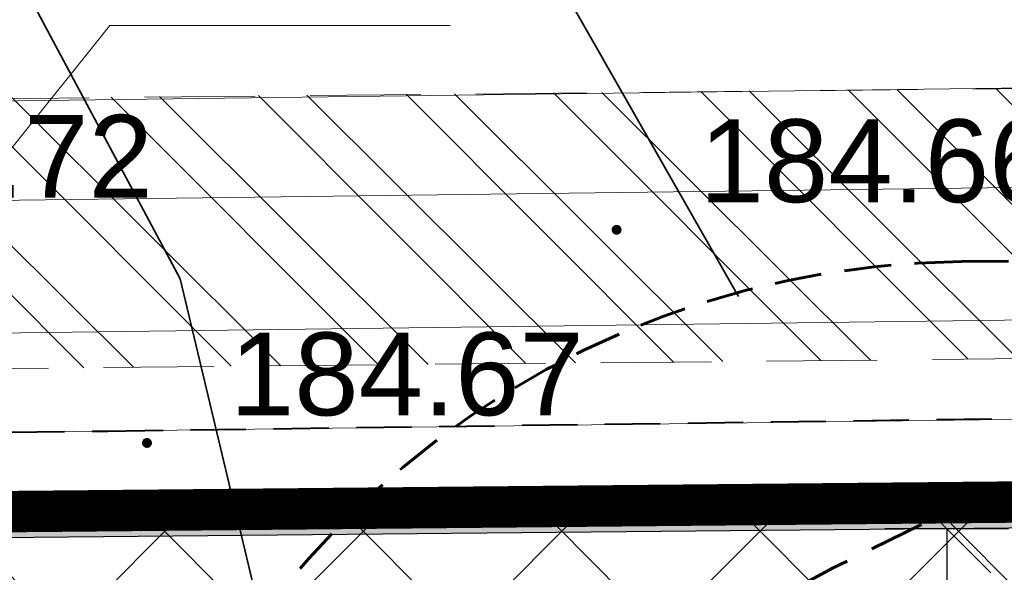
# Model space of a CAD drawing. Extents: x 8014 to 6635291, y -5609 to 5765892.
# Tile 54 of 158: x 6601148.04 to 6601156.95, y 5731813.33 to 5731818.33. Entities that reach past the tile are written whole.
import ezdxf
from ezdxf import colors
from ezdxf.entities.mleader import LeaderData, LeaderLine
from ezdxf.math import Vec2, Vec3

# ---------------------------------------------------------------- set-up
doc = ezdxf.new("R2010")
doc.units = 0
doc.header["$PDSIZE"] = 0.75
for name, pattern in [('( Dashed )', [0.75, 0.5, -0.25]), ('DASHED', [0.75, 0.5, -0.25]), ('HIDDEN', [0.375, 0.25, -0.125]), ('PRZER1-1', [1, 0.5, -0.5]), ('PRZER2-1', [1.5, 1, -0.5])]:
    doc.linetypes.add(name, pattern=pattern)
doc.layers.get('0').update_dxf_attribs({"linetype": 'CONTINUOUS'})
doc.layers.get('Defpoints').update_dxf_attribs({"linetype": 'CONTINUOUS'})
for name, color, linetype in [('A-SZRAF- DROGI', 130, 'CONTINUOUS'), ('a_granica', 12, 'DASHED'), ('a_zieleń', 80, 'CONTINUOUS'), ('STREFY', 7, 'CONTINUOUS'), ('Wymiarowanie', 7, 'CONTINUOUS')]:
    doc.layers.add(name, color=color, linetype=linetype)
for name, color, linetype, lineweight in [('a_krawężnik', 7, 'CONTINUOUS', 30), ('GESDZI', 7, 'CONTINUOUS', 18), ('GSPWPS', 7, 'CONTINUOUS', 13), ('GSPWPS_O', 7, 'CONTINUOUS', 13), ('GSSINN', 7, 'CONTINUOUS', 18), ('GUPPRZ_O', 7, 'CONTINUOUS', 18), ('OPIS', 7, 'CONTINUOUS', 0), ('T_odn', 7, 'CONTINUOUS', 35), ('T_str.ochr.8m', 40, 'HIDDEN', 60)]:
    doc.layers.add(name, color=color, linetype=linetype, lineweight=lineweight)
for name, color, linetype, lineweight, true_color in [('AP_HATCH_DROGI', 7, 'CONTINUOUS', 15, 0x949494), ('GESUZY', 7, 'CONTINUOUS', 18, 0x008000), ('GULCPR', 7, 'CONTINUOUS', 18, 0xd200d2)]:
    doc.layers.add(name, color=color, linetype=linetype, lineweight=lineweight, true_color=true_color)
doc.styles.add('Arial', font='arial.ttf')
doc.styles.add('Romand', font='romand.shx', dxfattribs={"width": 0.8})
doc.styles.add('ROMANS', font='romans.shx', dxfattribs={"width": 0.7})
doc.dimstyles.new('DIM500', dxfattribs={"dimscale": 40, "dimtxt": 0.03, "dimasz": 0.01, "dimexe": 0, "dimexo": 0, "dimgap": 0.02, "dimtad": 1, "dimzin": 9, "dimdsep": 46, "dimtxsty": 'ROMANS', "dimblk": 'TICK1', "dimcen": 0, "dimse1": 1, "dimse2": 1, "dimclrd": 256, "dimclre": 7, "dimclrt": 6, "dimazin": 0, "dimtfac": 1, "dimtdec": 4, "dimtix": 1, "dimtmove": 2, "dimatfit": 3, "dimldrblk": 'TICK1', "dimfxl": 1, "dimtolj": 1, "dimtzin": 9, "dimarcsym": 0})

# ---------------------------------------------------------------- blocks, each defined once
blk = doc.blocks.new('D_GSPWPS1')
blk.add_hatch(color=0).paths.add_polyline_path([(-0.045, 0), (-0.043467, -0.011647), (-0.038971, -0.0225), (-0.03182, -0.03182), (-0.0225, -0.038971), (-0.011647, -0.043467), (0, -0.045), (0.011647, -0.043467), (0.0225, -0.038971), (0.03182, -0.03182), (0.038971, -0.0225), (0.043467, -0.011647), (0.045, 0), (0.043467, 0.011647), (0.038971, 0.0225), (0.03182, 0.03182), (0.0225, 0.038971), (0.011647, 0.043467), (0, 0.045), (-0.011647, 0.043467), (-0.0225, 0.038971), (-0.03182, 0.03182), (-0.038971, 0.0225), (-0.043467, 0.011647)])
blk = doc.blocks.new('TICK1')
at = {"color": 0}
for p, q in [((0, -1.4), (0, 1.4)), ((0, 1.110223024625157e-16), (-0.9999999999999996, 1.110223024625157e-16))]:
    blk.add_line(p, q, dxfattribs=at)
at = {"color": 2}
blk.add_line((-0.9999999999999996, -0.9999999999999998), (1, 1), dxfattribs=at)
blk = doc.blocks.new('*D131')
at = {"layer": 'Defpoints', "color": 0}
for p in [(6601156.535781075, 5731813.723257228), (6601156.427571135, 5731808.723486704), (6601156.584042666, 5731808.723486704)]:
    blk.add_point(p, dxfattribs=at)
at = {"layer": 'Wymiarowanie', "lineweight": -2}
for p, q in [((6601156.427571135, 5731813.323257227), (6601156.427571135, 5731812.021771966)), ((6601156.427571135, 5731809.123486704), (6601156.427571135, 5731809.781771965))]:
    blk.add_line(p, q, dxfattribs=at)
at = {"layer": 'Wymiarowanie', "lineweight": -2, "xscale": 0.4, "yscale": 0.4, "zscale": 0.4}
for p, rotation in [((6601156.427571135, 5731813.723257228), 90), ((6601156.427571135, 5731808.723486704), 270)]:
    blk.add_blockref('TICK1', p, dxfattribs=dict(at, rotation=rotation))
at = {"layer": 'Wymiarowanie', "color": 6, "insert": (6601155.627571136, 5731810.901771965), "char_height": 1.2, "attachment_point": 5, "rotation": 90, "style": 'Romand'}
blk.add_mtext('\\A1;5', dxfattribs=at)
blk = doc.blocks.new('_None')

msp = doc.modelspace()

# ---------------------------------------------------------------- hatches: boundary and pattern name
at = {"layer": 'A-SZRAF- DROGI', "linetype": 'ByBlock', "lineweight": 0}
h = msp.add_hatch(dxfattribs=at)
h.set_pattern_fill('ANSI37', color=253, scale=3, style=0)
h.set_pattern_definition([(45, (3365827.470421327, 2822255.75228963), (-0.2651650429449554, 0.2651650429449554), []), (135, (3365827.470421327, 2822255.75228963), (-0.2651650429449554, -0.2651650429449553), [])])
h.paths.add_polyline_path([(6601164.801, 5731825.446), (6601168.790559, 5731826.947746), (6601168.820585, 5731824.474329), (6601166.454, 5731823.503)])
edge = h.paths.add_edge_path()
edge.add_line((6601172.476, 5731825.895), (6601172.4105, 5731828.025676))
edge.add_line((6601172.4105, 5731828.025676), (6601173.992, 5731828.189))
edge.add_arc((6601186.03492027, 5732243.680015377), 415.665509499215, 268.3397586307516, 269.9116548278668)
edge.add_line((6601185.394, 5731828.015), (6601205.043, 5731828.193))
edge.add_line((6601205.043, 5731828.193), (6601225.2324, 5731828.343))
edge.add_line((6601225.2324, 5731828.343), (6601245.168, 5731828.586))
edge.add_line((6601245.168, 5731828.586), (6601245.54301782, 5731828.590239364))
edge.add_line((6601245.54301782, 5731828.590239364), (6601246.883624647, 5731826.593755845))
edge.add_line((6601246.883624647, 5731826.593755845), (6601221.789705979, 5731826.309230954))
edge.add_line((6601221.789705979, 5731826.309230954), (6601205.136, 5731826.031))
edge.add_line((6601205.136, 5731826.031), (6601185.273, 5731825.848))
edge.add_line((6601185.273, 5731825.848), (6601173.834, 5731826.053))
edge.add_line((6601173.834, 5731826.053), (6601172.476, 5731825.895))
edge = h.paths.add_edge_path()
edge.add_line((6601111.994, 5731733.86), (6601109.203, 5731750.836))
edge.add_line((6601109.203, 5731750.836), (6601106.88, 5731760.994))
edge.add_line((6601106.88, 5731760.994), (6601102.557, 5731779.174))
edge.add_line((6601102.557, 5731779.174), (6601096.809, 5731802.335))
edge.add_line((6601096.809, 5731802.335), (6601093.3935, 5731815.0755))
edge.add_arc((6601112.890643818, 5731821.406846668), 20.49937969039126, 186.6456011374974, 197.9902726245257, ccw=False)
edge.add_arc((6601104.100382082, 5731821.197027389), 11.77172068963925, 157.093056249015, 190.5856574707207, ccw=False)
edge.add_line((6601093.257, 5731825.779000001), (6601095.519, 5731824.743))
edge.add_line((6601095.519, 5731824.743), (6601101.325, 5731802.801))
edge.add_line((6601101.325, 5731802.801), (6601106.886, 5731780.522))
edge.add_line((6601106.886, 5731780.522), (6601111.376, 5731762.136))
edge.add_line((6601111.376, 5731762.136), (6601116.585, 5731733.745))
edge.add_line((6601116.585, 5731733.745), (6601117.929, 5731724.497))
edge.add_line((6601117.929, 5731724.497), (6601120.174581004, 5731712.998631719))
edge.add_line((6601120.174581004, 5731712.998631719), (6601122.073782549, 5731714.127215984))
edge.add_line((6601122.073782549, 5731714.127215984), (6601119.954, 5731724.963))
edge.add_line((6601119.954, 5731724.963), (6601118.634, 5731734.045))
edge.add_line((6601118.634, 5731734.045), (6601113.329, 5731762.836))
edge.add_line((6601113.329, 5731762.836), (6601108.915, 5731781.012))
edge.add_line((6601108.915, 5731781.012), (6601103.286, 5731803.464))
edge.add_line((6601103.286, 5731803.464), (6601098.333, 5731822.44))
edge.add_line((6601098.333, 5731822.44), (6601100.26, 5731826.8))
edge.add_line((6601100.26, 5731826.8), (6601104.18, 5731826.61))
edge.add_line((6601104.18, 5731826.61), (6601124.59, 5731825.705))
edge.add_arc((6601125.610328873, 5731847.683485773), 22.00215689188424, 254.8648362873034, 267.34201003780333, ccw=False)
edge.add_line((6601119.865631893, 5731826.444527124), (6601114.201632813, 5731827.976553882))
edge.add_arc((6601110.333611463, 5731814.50400797), 14.01681427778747, 73.98101766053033, 84.72925958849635)
edge.add_line((6601111.621225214, 5731828.46155551), (6601104.31, 5731828.801))
edge.add_line((6601104.31, 5731828.801), (6601098.736000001, 5731829.044))
edge.add_arc((6601099.467862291, 5731836.320540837), 7.313252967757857, 237.4214308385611, 264.25660123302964, ccw=False)
edge.add_line((6601095.530000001, 5731830.158), (6601092.874, 5731826.011))
edge.add_arc((6601101.918260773, 5731821.943692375), 9.916735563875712, 155.7860047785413, 175.0173574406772)
edge.add_arc((6601112.859662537, 5731821.4016454), 20.86790340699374, 176.1439813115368, 198.0522861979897)
edge.add_line((6601093.019, 5731814.935), (6601096.416, 5731802.213))
edge.add_line((6601096.416, 5731802.213), (6601102.139, 5731779.125))
edge.add_line((6601102.139, 5731779.125), (6601106.492, 5731760.912))
edge.add_line((6601106.492, 5731760.912), (6601108.825, 5731750.719))
edge.add_line((6601108.825, 5731750.719), (6601111.607, 5731733.785))
edge.add_line((6601111.607, 5731733.785), (6601115.11, 5731713.014))
edge.add_line((6601115.11, 5731713.014), (6601115.782940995, 5731710.388937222))
edge.add_line((6601115.782940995, 5731710.388937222), (6601116.122591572, 5731710.590771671))
edge.add_line((6601116.122591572, 5731710.590771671), (6601115.488, 5731713.094))
edge.add_line((6601115.488, 5731713.094), (6601113.741, 5731723.477))
edge.add_line((6601113.741, 5731723.477), (6601111.994, 5731733.86))
h = msp.add_hatch(dxfattribs=at)
h.set_pattern_fill('ANSI32', color=252, scale=0.1, angle=90, style=0)
h.set_pattern_definition([(135, (0, 0), (-0.6735192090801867, -0.6735192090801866), []), (135, (0, 0.4490130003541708), (-0.6735192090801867, -0.6735192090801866), [])])
edge = h.paths.add_edge_path()
edge.add_line((6601111.834, 5731822.847), (6601123.089, 5731822.897))
edge.add_arc((6601128.936786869, 5731823.284074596), 5.86058341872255, 183.786977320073, 264.5483713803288)
edge.add_line((6601128.38, 5731817.45), (6601132.211965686, 5731817.481608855))
edge.add_line((6601132.211965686, 5731817.481608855), (6601132.238537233, 5731815.010334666))
edge.add_line((6601132.238537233, 5731815.010334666), (6601123.744, 5731814.919))
edge.add_line((6601123.744, 5731814.919), (6601111.878, 5731814.834))
edge.add_line((6601111.878, 5731814.834), (6601111.834, 5731822.847))
edge = h.paths.add_edge_path()
edge.add_line((6601138.426543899, 5731817.532871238), (6601162.167, 5731817.759))
edge.add_arc((6601161.830576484, 5731825.432101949), 7.680473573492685, 272.5104984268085, 350.0272559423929)
edge.add_line((6601169.395, 5731824.102), (6601169.399423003, 5731824.161237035))
edge.add_line((6601169.399423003, 5731824.161237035), (6601171.853136, 5731824.025794))
edge.add_line((6601171.853136, 5731824.025794), (6601171.846, 5731823.919))
edge.add_arc((6601161.882706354, 5731825.375586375), 10.06920374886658, 271.9139339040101, 351.68255065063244, ccw=False)
edge.add_line((6601162.219, 5731815.312), (6601144.298, 5731815.14))
edge.add_line((6601144.298, 5731815.14), (6601139.931538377, 5731815.093051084))
edge.add_arc((6601143.698352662, 5731819.100682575), 5.500000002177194, 196.5622322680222, 226.7741971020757, ccw=False)
at = {"layer": 'a_zieleń', "transparency": 33554687}
h = msp.add_hatch(dxfattribs=at)
h.set_pattern_fill('ANSI31', color=256, scale=2, angle=0.5415578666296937)
h.set_pattern_definition([(45.5415578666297, (6600987.53512271, 5732094.771343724), (-0.1784396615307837, 0.1750979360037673), [])])
edge = h.paths.add_edge_path()
edge.add_line((6601184.522925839, 5731785.715408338), (6601184.766921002, 5731785.473322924))
edge.add_line((6601184.766921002, 5731785.473322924), (6601208.79, 5731802.27))
edge.add_line((6601208.79, 5731802.27), (6601211.05, 5731814.48))
edge.add_line((6601211.05, 5731814.48), (6601142.150843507, 5731813.822858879))
edge.add_arc((6601143.69840858, 5731819.101553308), 5.500870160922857, 253.6603434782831, 270.5475106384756)
edge.add_line((6601143.750973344, 5731813.6009343), (6601191.033618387, 5731814.053326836))
edge.add_arc((6601191.121506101, 5731812.113382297), 1.941934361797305, 359.83740764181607, 92.59396805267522, ccw=False)
edge.add_line((6601193.063432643, 5731812.107871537), (6601193.07399525, 5731811.003901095))
edge.add_line((6601193.07399525, 5731811.003901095), (6601197.383252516, 5731811.044963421))
edge.add_line((6601197.383252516, 5731811.044963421), (6601197.425292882, 5731806.620725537))
edge.add_line((6601197.425292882, 5731806.620725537), (6601199.73158594, 5731806.642472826))
edge.add_line((6601199.73158594, 5731806.642472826), (6601199.802988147, 5731799.171269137))
edge.add_line((6601199.802988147, 5731799.171269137), (6601197.516155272, 5731797.164784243))
edge.add_line((6601197.516155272, 5731797.164784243), (6601194.215775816, 5731797.133052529))
edge.add_line((6601194.215775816, 5731797.133052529), (6601194.250820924, 5731793.47024802))
edge.add_arc((6601191.537576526, 5731793.658273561), 2.719751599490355, 281.08944697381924, 356.0357887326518, ccw=False)
edge.add_line((6601192.060696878, 5731790.989304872), (6601185.152182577, 5731786.155675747))
edge.add_arc((71774552.68679601, -87417922.68084788), 113685689.9179969, 124.9790439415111, 124.9790443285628)
h.paths.add_polyline_path([(6601204.905956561, 5731809.178180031), (6601202.576515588, 5731808.578882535), (6601203.741236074, 5731808.878531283)], flags=16)
h = msp.add_hatch(dxfattribs=at)
h.set_pattern_fill('ANSI31', color=256, scale=2, angle=0.5415578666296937)
h.set_pattern_definition([(45.54817982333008, (6607983.673137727, 5729436.441197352), (-0.1784598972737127, 0.175077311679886), [])])
edge = h.paths.add_edge_path()
edge.add_line((6601132.28887818, 5731807.911557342), (6601127.080955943, 5731807.902463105))
edge.add_line((6601127.080955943, 5731807.902463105), (6601127.042433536, 5731806.545763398))
edge.add_line((6601127.042433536, 5731806.545763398), (6601125.024000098, 5731806.574521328))
edge.add_line((6601125.024000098, 5731806.574521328), (6601123.865375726, 5731808.178802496))
edge.add_line((6601123.865375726, 5731808.178802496), (6601123.892619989, 5731810.090996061))
edge.add_line((6601123.892619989, 5731810.090996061), (6601127.092295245, 5731810.045408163))
edge.add_line((6601127.092295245, 5731810.045408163), (6601127.07886047, 5731809.102461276))
edge.add_line((6601127.07886047, 5731809.102461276), (6601132.973334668, 5731809.112754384))
edge.add_arc((6601141.258670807, 5731812.627467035), 8.999999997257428, 180.5464351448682, 202.9870849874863, ccw=False)
edge.add_line((6601132.259080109, 5731812.541634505), (6601132.247761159, 5731813.728432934))
edge.add_line((6601132.247761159, 5731813.728432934), (6601119.83, 5731813.61))
edge.add_line((6601119.83, 5731813.61), (6601154.4, 5731764.22))
edge.add_line((6601154.4, 5731764.22), (6601170.421137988, 5731775.462184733))
edge.add_line((6601170.421137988, 5731775.462184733), (6601167.795630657, 5731776.94312949))
edge.add_line((6601167.795630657, 5731776.94312949), (6601164.951398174, 5731771.897198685))
edge.add_line((6601164.951398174, 5731771.897198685), (6601163.57632974, 5731771.285145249))
edge.add_line((6601163.57632974, 5731771.285145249), (6601148.409338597, 5731779.830782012))
edge.add_line((6601148.409338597, 5731779.830782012), (6601150.867544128, 5731784.186563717))
edge.add_arc((6601153.830783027, 5731789.327859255), 5.934113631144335, 214.9282003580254, 240.0425568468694, ccw=False)
edge.add_line((6601148.96558026, 5731785.930285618), (6601146.46801821, 5731789.497160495))
edge.add_line((6601146.46801821, 5731789.497160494), (6601142.298628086, 5731786.729162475))
edge.add_line((6601142.298628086, 5731786.729162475), (6601135.134562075, 5731796.97315696))
edge.add_line((6601135.134562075, 5731796.97315696), (6601132.678694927, 5731795.250945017))
edge.add_line((6601132.678694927, 5731795.250945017), (6601128.604672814, 5731801.064981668))
edge.add_line((6601128.604672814, 5731801.064981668), (6601130.241763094, 5731802.2116806))
edge.add_line((6601130.241763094, 5731802.2116806), (6601128.230332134, 5731805.075452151))
edge.add_line((6601128.230332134, 5731805.075452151), (6601132.288878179, 5731807.911557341))
h.paths.add_polyline_path([(6601124.087608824, 5731807.273295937), (6601122.407785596, 5731810.036661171), (6601124.012220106, 5731807.36403475), (6601124.444687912, 5731807.376661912)])
at = {"layer": 'AP_HATCH_DROGI', "transparency": 33554687}
h = msp.add_hatch(dxfattribs=at)
h.set_pattern_fill('ANSI37', color=8, scale=0.4, style=0)
h.set_pattern_definition([(45, (-235.1363771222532, -0.007408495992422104), (-0.8980256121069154, 0.8980256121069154), []), (135, (-235.1363771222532, -0.007408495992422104), (-0.8980256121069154, -0.8980256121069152), [])])
h.paths.add_polyline_path([(6601193.249542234, 5731793.599106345), (6601193.023173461, 5731793.157140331), (6601192.537164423, 5731792.545996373), (6601191.365211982, 5731791.715704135), (6601183.212684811, 5731786.011685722), (6601182.497746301, 5731785.59703122), (6601181.617589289, 5731785.472365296), (6601180.787473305, 5731785.553877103), (6601179.223053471, 5731786.31994221), (6601177.752199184, 5731787.151714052), (6601177.339079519, 5731787.292707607), (6601176.353805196, 5731787.380852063), (6601169.258341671, 5731787.337031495), (6601168.753547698, 5731787.164823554), (6601168.391850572, 5731786.815376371), (6601168.269527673, 5731786.161551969), (6601168.290580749, 5731783.987948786), (6601168.488974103, 5731783.423273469), (6601168.945697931, 5731783.165323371), (6601175.69063093, 5731779.256652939), (6601170.30296666, 5731775.521471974), (6601167.794910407, 5731776.936167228), (6601167.128955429, 5731777.163692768), (6601166.526245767, 5731776.961653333), (6601165.767206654, 5731775.783688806), (6601163.33174438, 5731771.472463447), (6601149.285564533, 5731779.333072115), (6601151.242391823, 5731782.823348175, 0.4126509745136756), (6601150.866490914, 5731784.182768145, -0.1085287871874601), (6601148.96558026, 5731785.930285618), (6601146.409825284, 5731789.580268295, 0.3525795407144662), (6601145.069900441, 5731789.886280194), (6601141.732827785, 5731787.547236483), (6601129.630619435, 5731804.831204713), (6601132.978262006, 5731807.182528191, 0.4134176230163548), (6601133.224768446, 5731808.57313886, -0.1152150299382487), (6601132.259080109, 5731812.541634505), (6601132.249191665, 5731813.578443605), (6601191.12157696, 5731814.047908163), (6601191.993802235, 5731813.804172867), (6601192.465289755, 5731813.507952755), (6601192.845826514, 5731812.99932286), (6601193.051446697, 5731812.404393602), (6601193.047141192, 5731810.787722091), (6601189.71617973, 5731810.759041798), (6601189.71617973, 5731810.476779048), (6601189.478657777, 5731810.589941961), (6601189.137921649, 5731810.649778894), (6601188.638827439, 5731810.516336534), (6601188.455564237, 5731810.361099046), (6601188.183916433, 5731809.949719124), (6601188.300918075, 5731797.719288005), (6601188.593649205, 5731797.284428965), (6601189.24852946, 5731797.040421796), (6601189.730764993, 5731797.164266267), (6601189.9472133, 5731797.324671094), (6601190.197602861, 5731797.731115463, -0.05991203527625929), (6601190.100695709, 5731797.525527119), (6601190.166834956, 5731797.525527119), (6601193.211719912, 5731797.5521764), (6601193.249542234, 5731793.599106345)], is_closed=False)
h.paths.add_polyline_path([(6601150.891862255, 5731811.46124344), (6601160.891791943, 5731811.516907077), (6601161.10822189, 5731789.159091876), (6601151.108690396, 5731789.062293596)], flags=16)
h.paths.add_polyline_path([(6601183.692642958, 5731809.969609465), (6601184.392950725, 5731809.683450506), (6601184.692597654, 5731808.979128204), (6601184.811738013, 5731796.463292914), (6601184.682850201, 5731795.960525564), (6601184.52561327, 5731795.751385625), (6601184.137843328, 5731795.50636878), (6601183.821335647, 5731795.45177002), (6601168.207583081, 5731795.409667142), (6601167.268951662, 5731795.745236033), (6601166.254055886, 5731796.470527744), (6601165.426889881, 5731797.629044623), (6601165.163207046, 5731798.3539978), (6601165.033918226, 5731799.292866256), (6601165.009865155, 5731801.818820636), (6601164.931315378, 5731807.967476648), (6601165.324893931, 5731808.648588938), (6601165.820058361, 5731809.170203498), (6601166.435272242, 5731809.557882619), (6601167.143473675, 5731809.853225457)], flags=16)

# ---------------------------------------------------------------- linework, layer by layer
at = {"layer": 'a_granica', "elevation": 10.08}
msp.add_lwpolyline([(6601154.4, 5731764.22, 0.3750107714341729, 0.3750107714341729, 0), (6601119.83, 5731813.61, 0.3750107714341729, 0.3750107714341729, 0), (6601211.05, 5731814.48, 0.3750107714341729, 0.3750107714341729, 0), (6601208.79, 5731802.27, 0.3750107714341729, 0.3750107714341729, 0), (6601154.4, 5731764.22, 0.3750107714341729, 0, 0)], format="xyseb", dxfattribs=at)
at = {"layer": 'a_krawężnik'}
msp.add_lwpolyline([(6601193.083563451, 5731810.003862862), (6601193.063432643, 5731812.107871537, 0.4283762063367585), (6601191.033618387, 5731814.053326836), (6601143.750973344, 5731813.6009343, -0.0738303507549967), (6601142.150830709, 5731813.822882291)], format="xyb", dxfattribs=at)
msp.add_lwpolyline([(6601193.083563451, 5731810.003862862), (6601193.063432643, 5731812.107871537, 0.4283762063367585), (6601191.033618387, 5731814.053326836), (6601143.750973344, 5731813.6009343, -0.0738303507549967), (6601142.150830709, 5731813.822882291)], format="xyb", dxfattribs=at)
at = {"layer": 'GESDZI', "color": 8, "linetype": 'Continuous', "lineweight": 18, "elevation": 10.22}
for points in [[(6601211.78, 5731818.44), (6601211.05, 5731814.48), (6601119.83, 5731813.61), (6601115.84, 5731819.32), (6601113, 5731823.37), (6601202.29, 5731822.31)], [(6601154.4, 5731764.22), (6601127.53, 5731802.6), (6601119.83, 5731813.61), (6601211.05, 5731814.48), (6601208.79, 5731802.27)]]:
    msp.add_lwpolyline(points, close=True, dxfattribs=at)
at = {"layer": 'GESUZY', "color": 8, "linetype": 'PRZER1-1', "lineweight": 18, "elevation": 10.08}
for points in [[(6601127.53, 5731802.6), (6601111.72, 5731792.46), (6601122.2, 5731776.01), (6601137.31, 5731752.26), (6601140.46, 5731754.47), (6601154.4, 5731764.22), (6601208.79, 5731802.27), (6601211.05, 5731814.48), (6601119.83, 5731813.61)], [(6601154.4, 5731764.22), (6601127.53, 5731802.6), (6601119.83, 5731813.61), (6601211.05, 5731814.48), (6601208.79, 5731802.27)]]:
    msp.add_lwpolyline(points, close=True, dxfattribs=at)
at = {"layer": 'GSSINN', "color": 8, "linetype": 'PRZER2-1', "lineweight": 18, "elevation": 10.3}
msp.add_lwpolyline([(6601169.399423, 5731824.161237), (6601169.395, 5731824.102, -0.3517473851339), (6601162.167, 5731817.759), (6601144.14, 5731817.58), (6601128.38, 5731817.45, -0.367737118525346), (6601123.089, 5731822.897), (6601111.834, 5731822.847), (6601111.878, 5731814.834), (6601123.744, 5731814.919), (6601144.298, 5731815.14), (6601162.219, 5731815.312, 0.362827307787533), (6601171.846, 5731823.919), (6601171.853136, 5731824.025794)], format="xyb", close=True, dxfattribs=at)
at = {"layer": 'GULCPR', "color": 8, "linetype": 'Continuous', "lineweight": 18, "elevation": 10.14}
for points in [[(6601242.922113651, 5731850.774025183), (6601243.09510983, 5731831.551662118), (6601243.201327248, 5731818.77209567), (6601219.14166773, 5731818.886862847), (6601195.053657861, 5731818.55362904), (6601171.222213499, 5731817.895276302), (6601147.075839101, 5731817.585569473), (6601123.89233487, 5731817.356379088), (6601124.300323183, 5731829.744117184), (6601115.208678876, 5731830.053760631), (6601115.417880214, 5731817.642236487), (6601111.159444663, 5731817.587184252), (6601108.078987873, 5731816.442718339)], [(6601245.922606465, 5731850.732412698), (6601246.094955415, 5731831.582211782), (6601246.488516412, 5731816.136955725), (6601219.177925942, 5731815.887076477), (6601195.101357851, 5731815.554000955), (6601171.267344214, 5731814.895607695), (6601147.1127551, 5731814.585795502), (6601120.900395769, 5731814.354137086), (6601121.23913615, 5731826.839182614), (6601117.966043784, 5731826.849638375), (6601118.016518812, 5731814.323476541), (6601111.177180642, 5731814.595477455), (6601108.097088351, 5731815.592772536)], [(6601245.022457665, 5731850.744896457), (6601245.195058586, 5731831.566698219), (6601245.565505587, 5731817.028548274), (6601219.167584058, 5731816.787019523), (6601195.08270615, 5731816.453829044), (6601171.249145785, 5731815.795448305), (6601147.1030069, 5731815.485744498), (6601121.825368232, 5731815.262346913), (6601122.16380585, 5731827.736233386), (6601117.062398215, 5731827.752529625), (6601117.112737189, 5731815.260131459), (6601111.336643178, 5731815.489847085), (6601108.374326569, 5731816.449007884)], [(6601243.822262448, 5731850.761541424), (6601243.99507617, 5731831.559451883), (6601244.108874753, 5731817.86775633), (6601219.145746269, 5731817.986833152), (6601195.072310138, 5731817.65380096), (6601171.240412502, 5731816.995435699), (6601147.086058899, 5731816.685626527), (6601122.961901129, 5731816.447136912), (6601123.371218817, 5731828.875238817), (6601116.124511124, 5731829.122047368), (6601116.332979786, 5731816.753991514), (6601111.326851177, 5731816.689273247), (6601108.392427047, 5731815.59906208)]]:
    msp.add_lwpolyline(points, dxfattribs=at)
at = {"layer": 'GUPPRZ_O', "color": 8, "linetype": 'Continuous', "lineweight": 13, "elevation": 10.8, "flags": 128}
msp.add_lwpolyline([(6601147.094415, 5731816.085684), (6601148.85395682, 5731818.281513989), (6601151.933956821, 5731818.281513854)], dxfattribs=at)
at = {"layer": 'STREFY', "color": 1, "linetype": '( Dashed )', "lineweight": 40}
msp.add_lwpolyline([(6601127.694855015, 5731814.389722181), (6601148.835363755, 5731814.607890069), (6601172.901774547, 5731814.940757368), (6601194.114083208, 5731815.526728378), (6601211.718909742, 5731815.78388836)], dxfattribs=at)
at = {"layer": 'T_odn'}
msp.add_lwpolyline([(6601139.812846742, 5731843.660560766), (6601139.812846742, 5731841.65751707), (6601154.54321419, 5731815.82626619)], dxfattribs=at)
at = {"layer": 'T_odn', "ltscale": 0.5}
msp.add_lwpolyline([(6601138.624754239, 5731836.330867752), (6601149.489220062, 5731815.985967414), (6601150.376028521, 5731812.267531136)], dxfattribs=at)
at = {"layer": 'T_str.ochr.8m', "ltscale": 1.7}
msp.add_line((6601156.560591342, 5731816.142301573, 1.031868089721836e-08), (6601157.180528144, 5731816.148182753, 1.031868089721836e-08), dxfattribs=at)
at = {"layer": 'T_str.ochr.8m', "color": 202, "ltscale": 2, "elevation": 1.422323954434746e-09}
msp.add_lwpolyline([(6601175.396192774, 5731816.72219358, -0.3015367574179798), (6601203.187177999, 5731798.325885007, -0.2178183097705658), (6601203.187178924, 5731773.094509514, -0.301537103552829), (6601175.396200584, 5731754.698210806), (6601169.235031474, 5731754.698423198, -0.301372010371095), (6601141.463049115, 5731773.094506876, -0.2177548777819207), (6601141.463048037, 5731798.325839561, -0.3016428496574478), (6601169.254027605, 5731816.722193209), (6601175.396192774, 5731816.72219358)], format="xyb", dxfattribs=at)
at = {"layer": 'T_str.ochr.8m', "color": 202, "ltscale": 2}
msp.add_arc((6601156.636474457, 5731808.139743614, 1.031868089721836e-08), 30, 90.54353358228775, 180.5435340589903, dxfattribs=at)
at = {"layer": 'T_str.ochr.8m', "ltscale": 1.7}
msp.add_arc((6601156.636447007, 5731808.142661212, 1.031868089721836e-08), 7.999999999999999, 90.54353390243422, 180.5644306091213, dxfattribs=at)

# ---------------------------------------------------------------- block references
at = {"layer": 'GSPWPS', "color": 8, "linetype": 'Continuous', "lineweight": 13}
for p in [(6601153.44, 5731816.43, 10.08), (6601149.19, 5731814.5, 10.08)]:
    msp.add_blockref('D_GSPWPS1', p, dxfattribs=at)

# ---------------------------------------------------------------- texts
at = {"layer": 'GSPWPS_O', "color": 8, "linetype": 'Continuous', "lineweight": 0, "style": 'Arial'}
for s, p in [('184.72', (6601146.04, 5731816.72, 10.8)), ('184.66', (6601154.19, 5731816.68, 10.8)), ('184.67', (6601149.94, 5731814.75, 10.8))]:
    msp.add_text(s, height=0.75, dxfattribs=at).set_placement(p)

# ---------------------------------------------------------------- dimensions: what is measured, and where the dimension line sits
at = {"layer": 'Wymiarowanie'}
dim = msp.add_linear_dim(base=(6601156.427571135, 5731808.723486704), p1=(6601156.535781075, 5731813.723257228), p2=(6601156.584042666, 5731808.723486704), angle=90, dimstyle='DIM500', override={"dimtxt": 0.03, "dimtxsty": 'Romand'}, dxfattribs=at)
dim.commit()
dim.dimension.update_dxf_attribs({"geometry": '*D131', "text_midpoint": (6601155.627571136, 5731810.901771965), "dimtype": 160})

# ---------------------------------------------------------------- leaders
at = {"layer": 'OPIS', "linetype": 'Continuous'}
ml = msp.add_multileader_mtext('Standard', dxfattribs=at)
ml.set_content('Naw. bitumiczna drogi rowerowej\\Pbarwiona na czerwono', style='Arial')
ml.set_leader_properties()
ml.set_arrow_properties(name='NONE')
ml.build(insert=Vec2(0, 0))
ml.multileader.update_dxf_attribs({"text_left_attachment_type": 6, "text_right_attachment_type": 6, "dogleg_length": 1, "arrow_head_size": 1.25})
ctx = ml.context
ctx.base_point, ctx.char_height, ctx.arrow_head_size, ctx.landing_gap_size, ctx.plane_origin = Vec3(6601152.043883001, 5731823.580850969), 0.75, 1.25, 0.5, Vec3(6601136.889892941, 5731827.101345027)
ctx.left_attachment, ctx.right_attachment = 6, 6
notes = []
notes.append((ctx, [(0, (1, 1, 0), (6601151.043883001, 5731823.580850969), (1, 0), 1, [(0, [(6601135.209100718, 5731826.320511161)], 0, [])])]))
ctx.mtext.insert, ctx.mtext.flow_direction = Vec3(6601152.543883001, 5731824.480850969), 5
ml = msp.add_multileader_mtext('Standard', dxfattribs=at)
ml.set_content('Strefa rozbieralna nad ciepłociągiem', style='Arial')
ml.set_leader_properties()
ml.set_arrow_properties(name='NONE')
ml.build(insert=Vec2(0, 0))
ml.multileader.update_dxf_attribs({"text_left_attachment_type": 6, "text_right_attachment_type": 6, "dogleg_length": 1, "arrow_head_size": 1.25})
ctx = ml.context
ctx.base_point, ctx.char_height, ctx.arrow_head_size, ctx.landing_gap_size, ctx.plane_origin = Vec3(6601149.18850239, 5731818.842189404), 0.75, 1.25, 0.5, Vec3(6601135.175065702, 5731824.431162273)
ctx.left_attachment, ctx.right_attachment = 6, 6
notes.append((ctx, [(0, (1, 1, 0), (6601148.18850239, 5731818.842189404), (1, 0), 1, [(0, [(6601135.899356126, 5731815.576227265)], 0, [])])]))
ctx.mtext.insert, ctx.mtext.flow_direction = Vec3(6601149.68850239, 5731819.75753729), 5
for ctx, leaders in notes:
    for number, flags, end, landing, length, lines in leaders:
        leader = LeaderData()
        leader.index, (leader.has_last_leader_line, leader.has_dogleg_vector, leader.attachment_direction) = number, flags
        leader.last_leader_point, leader.dogleg_vector, leader.dogleg_length = Vec3(end), Vec3(landing), length
        for number, points, colour, breaks in lines:
            line = LeaderLine()
            line.index, line.vertices, line.color, line.breaks = number, Vec3.list(points), colors.encode_raw_color(colour), breaks
            leader.lines.append(line)
        ctx.leaders.append(leader)

doc.saveas('drawing.dxf')
